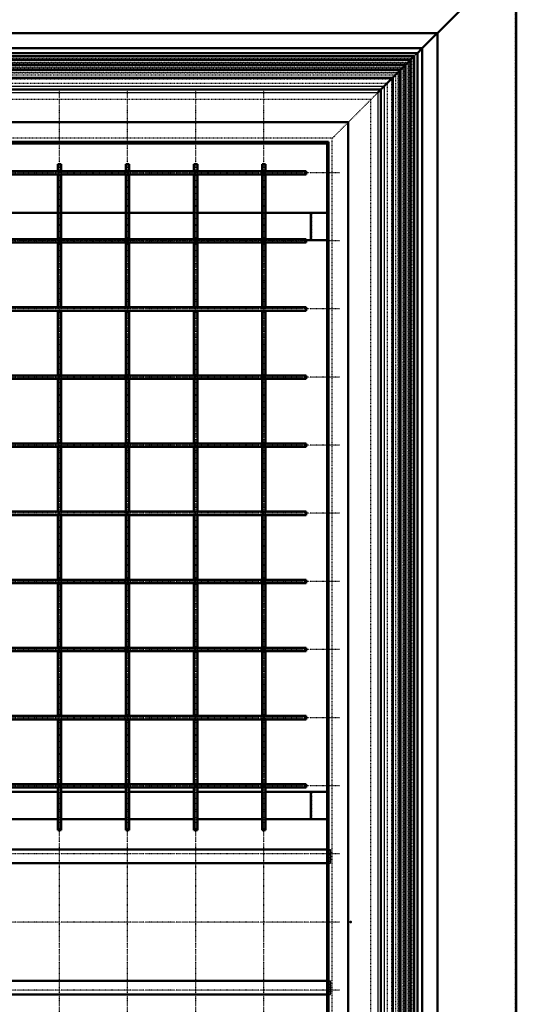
# Model space of a CAD drawing. Header units: millimetres. Extents: x -3 to 5752, y 0 to 4187.
# Tile 8 of 11: x 1888 to 2618, y 1300 to 2746. Entities that reach past the tile are written whole.
import ezdxf

# ---------------------------------------------------------------- set-up
doc = ezdxf.new("R2010")
doc.units = ezdxf.units.MM
doc.linetypes.add('Center', pattern=[1.5, 0.45, -0.5, 0.05, -0.5])
doc.linetypes.add('Dashed', pattern=[2, 1, -1])
for name, color, linetype, lineweight in [('am_0', 7, 'Continuous', 50), ('am_12', 3, 'Continuous', 25), ('am_3', 6, 'Dashed', 25), ('am_6', 2, 'Continuous', 35), ('am_7', 7, 'Center', 25), ('am_9', 7, 'Continuous', 50)]:
    doc.layers.add(name, color=color, linetype=linetype, lineweight=lineweight)

# ---------------------------------------------------------------- blocks, each defined once
blk = doc.blocks.new('1_L300125250453O10O_0_in_300125250O145OY1NNY310_1000')
at = {"layer": 'am_0'}
for p, q in [((1303.8, 1527.5), (2339.8, 1527.5)), ((1303.8, 1507.5), (2339.8, 1507.5)), ((1303.8, 1334.6), (2339.8, 1334.6)), ((1303.8, 1314.6), (2339.8, 1314.6))]:
    blk.add_line(p, q, dxfattribs=at)
at = {"layer": 'am_3'}
for p, q in [((2339.8, 1527.5), (2344.9, 1527.5)), ((2344.8, 1527.5), (2344.8, 1507.5)), ((2344.9, 1507.5), (2344.9, 1527.5)), ((2339.8, 1507.5), (2344.9, 1507.5)), ((2339.8, 1334.6), (2344.9, 1334.6)), ((2344.8, 1314.6), (2344.8, 1334.6)), ((2344.9, 1334.6), (2344.9, 1314.6)), ((2339.8, 1314.6), (2344.9, 1314.6))]:
    blk.add_line(p, q, dxfattribs=at)
at = {"layer": 'am_6'}
for tag, p, flags in [('NB', (2349.9, 1527.5), 8), ('NN', (2349.9, 1527), 8), ('NT', (2349.9, 1526.5), 8), ('NBSYN', (2349.9, 1526), 8), ('LINA', (2349.9, 1525.5), 8), ('CATALOG', (2349.9, 1525), 8), ('IDNR', (2349.9, 1524.5), 8), ('PN', (2349.9, 1524), 8), ('LODLEVEL', (2349.9, 1523.5), 8), ('L', (2349.9, 1523), 8), ('W', (2349.9, 1522.5), 8), ('DP', (2349.9, 1522), 8), ('OP', (2349.9, 1521.5), 8), ('BA', (2349.9, 1521), 8), ('OC', (2349.9, 1520.5), 8), ('COMPANY', (2349.9, 1520), 8), ('ExcludeFromBOM', (2349.9, 1519.5), 8), ('PSOL_0', (2349.9, 1519), 9), ('PSOL_1', (2349.9, 1518.5), 9), ('PSOL_2', (2349.9, 1518), 9), ('PSOL_3', (2349.9, 1517.5), 9)]:
    blk.add_attdef(tag, p, '', height=0.5, dxfattribs=dict(at, flags=flags))
blk = doc.blocks.new('7_L300125250459O_0_in_300125250O145OY1NNY310_1000')
at = {"layer": 'am_0'}
for p, q in [((1944.3, 2533.5), (1944.3, 2523.5)), ((1944.3, 2533.5), (1949.3, 2533.5)), ((1949.3, 2523.5), (1949.3, 2533.5)), ((2044.3, 2533.5), (2044.3, 2523.5)), ((2044.3, 2533.5), (2049.3, 2533.5)), ((2049.3, 2523.5), (2049.3, 2533.5)), ((2144.3, 2533.5), (2144.3, 2523.5)), ((2144.3, 2533.5), (2149.3, 2533.5)), ((2149.3, 2523.5), (2149.3, 2533.5)), ((2244.3, 2533.5), (2244.3, 2523.5)), ((2244.3, 2533.5), (2249.3, 2533.5)), ((2249.3, 2523.5), (2249.3, 2533.5)), ((2309.3, 2523.5), (1334.3, 2523.5)), ((1334.3, 2518.5), (2309.3, 2518.5)), ((1944.3, 2518.5), (1944.3, 2423.5)), ((1949.3, 2423.5), (1949.3, 2518.5)), ((2044.3, 2518.5), (2044.3, 2423.5)), ((2049.3, 2423.5), (2049.3, 2518.5)), ((2144.3, 2518.5), (2144.3, 2423.5)), ((2149.3, 2423.5), (2149.3, 2518.5)), ((2244.3, 2518.5), (2244.3, 2423.5)), ((2249.3, 2423.5), (2249.3, 2518.5)), ((2309.3, 2518.5), (2309.3, 2523.5)), ((2309.3, 2423.5), (1334.3, 2423.5)), ((1334.3, 2418.5), (2309.3, 2418.5)), ((1944.3, 2418.5), (1944.3, 2323.5)), ((1949.3, 2323.5), (1949.3, 2418.5)), ((2044.3, 2418.5), (2044.3, 2323.5)), ((2049.3, 2323.5), (2049.3, 2418.5)), ((2144.3, 2418.5), (2144.3, 2323.5)), ((2149.3, 2323.5), (2149.3, 2418.5)), ((2244.3, 2418.5), (2244.3, 2323.5)), ((2249.3, 2323.5), (2249.3, 2418.5)), ((2309.3, 2418.5), (2309.3, 2423.5)), ((2309.3, 2323.5), (1334.3, 2323.5)), ((1334.3, 2318.5), (2309.3, 2318.5)), ((1944.3, 2318.5), (1944.3, 2223.5)), ((1949.3, 2223.5), (1949.3, 2318.5)), ((2044.3, 2318.5), (2044.3, 2223.5)), ((2049.3, 2223.5), (2049.3, 2318.5)), ((2144.3, 2318.5), (2144.3, 2223.5)), ((2149.3, 2223.5), (2149.3, 2318.5)), ((2244.3, 2318.5), (2244.3, 2223.5)), ((2249.3, 2223.5), (2249.3, 2318.5)), ((2309.3, 2318.5), (2309.3, 2323.5)), ((2309.3, 2223.5), (1334.3, 2223.5)), ((1334.3, 2218.5), (2309.3, 2218.5)), ((1944.3, 2218.5), (1944.3, 2123.5)), ((1949.3, 2123.5), (1949.3, 2218.5)), ((2044.3, 2218.5), (2044.3, 2123.5)), ((2049.3, 2123.5), (2049.3, 2218.5)), ((2144.3, 2218.5), (2144.3, 2123.5)), ((2149.3, 2123.5), (2149.3, 2218.5)), ((2244.3, 2218.5), (2244.3, 2123.5)), ((2249.3, 2123.5), (2249.3, 2218.5)), ((2309.3, 2218.5), (2309.3, 2223.5)), ((2309.3, 2123.5), (1334.3, 2123.5)), ((1334.3, 2118.5), (2309.3, 2118.5)), ((1944.3, 2118.5), (1944.3, 2023.5)), ((1949.3, 2023.5), (1949.3, 2118.5)), ((2044.3, 2118.5), (2044.3, 2023.5)), ((2049.3, 2023.5), (2049.3, 2118.5)), ((2144.3, 2118.5), (2144.3, 2023.5)), ((2149.3, 2023.5), (2149.3, 2118.5)), ((2244.3, 2118.5), (2244.3, 2023.5)), ((2249.3, 2023.5), (2249.3, 2118.5)), ((2309.3, 2118.5), (2309.3, 2123.5)), ((2309.3, 2023.5), (1334.3, 2023.5)), ((1334.3, 2018.5), (2309.3, 2018.5)), ((1944.3, 2018.5), (1944.3, 1923.5)), ((1949.3, 1923.5), (1949.3, 2018.5)), ((2044.3, 2018.5), (2044.3, 1923.5)), ((2049.3, 1923.5), (2049.3, 2018.5)), ((2144.3, 2018.5), (2144.3, 1923.5)), ((2149.3, 1923.5), (2149.3, 2018.5)), ((2244.3, 2018.5), (2244.3, 1923.5)), ((2249.3, 1923.5), (2249.3, 2018.5)), ((2309.3, 2018.5), (2309.3, 2023.5)), ((2309.3, 1923.5), (1334.3, 1923.5)), ((2309.3, 1918.5), (2309.3, 1923.5)), ((1334.3, 1918.5), (2309.3, 1918.5)), ((1944.3, 1918.5), (1944.3, 1823.5)), ((1949.3, 1823.5), (1949.3, 1918.5)), ((2044.3, 1918.5), (2044.3, 1823.5)), ((2049.3, 1823.5), (2049.3, 1918.5)), ((2144.3, 1918.5), (2144.3, 1823.5)), ((2149.3, 1823.5), (2149.3, 1918.5)), ((2244.3, 1918.5), (2244.3, 1823.5)), ((2249.3, 1823.5), (2249.3, 1918.5)), ((2309.3, 1823.5), (1334.3, 1823.5)), ((2309.3, 1818.5), (2309.3, 1823.5)), ((1334.3, 1818.5), (2309.3, 1818.5)), ((1944.3, 1818.5), (1944.3, 1723.5)), ((1949.3, 1723.5), (1949.3, 1818.5)), ((2044.3, 1818.5), (2044.3, 1723.5)), ((2049.3, 1723.5), (2049.3, 1818.5)), ((2144.3, 1818.5), (2144.3, 1723.5)), ((2149.3, 1723.5), (2149.3, 1818.5)), ((2244.3, 1818.5), (2244.3, 1723.5)), ((2249.3, 1723.5), (2249.3, 1818.5)), ((2309.3, 1723.5), (1334.3, 1723.5)), ((2309.3, 1718.5), (2309.3, 1723.5)), ((1334.3, 1718.5), (2309.3, 1718.5)), ((1944.3, 1718.5), (1944.3, 1623.5)), ((1949.3, 1623.5), (1949.3, 1718.5)), ((2044.3, 1718.5), (2044.3, 1623.5)), ((2049.3, 1623.5), (2049.3, 1718.5)), ((2144.3, 1718.5), (2144.3, 1623.5)), ((2149.3, 1623.5), (2149.3, 1718.5)), ((2244.3, 1718.5), (2244.3, 1623.5)), ((2249.3, 1623.5), (2249.3, 1718.5)), ((2309.3, 1623.5), (1334.3, 1623.5)), ((2309.3, 1618.5), (2309.3, 1623.5)), ((1334.3, 1618.5), (2309.3, 1618.5)), ((1944.3, 1618.5), (1944.3, 1556)), ((1949.3, 1556), (1949.3, 1618.5)), ((2044.3, 1618.5), (2044.3, 1556)), ((2049.3, 1556), (2049.3, 1618.5)), ((2144.3, 1618.5), (2144.3, 1556)), ((2149.3, 1556), (2149.3, 1618.5)), ((2244.3, 1618.5), (2244.3, 1556)), ((2249.3, 1556), (2249.3, 1618.5)), ((1944.3, 1556), (1949.3, 1556)), ((2044.3, 1556), (2049.3, 1556)), ((2144.3, 1556), (2149.3, 1556)), ((2244.3, 1556), (2249.3, 1556))]:
    blk.add_line(p, q, dxfattribs=at)
at = {"layer": 'am_3'}
for p, q in [((1944.3, 2523.5), (1944.3, 2518.5)), ((1949.3, 2518.5), (1949.3, 2523.5)), ((2044.3, 2523.5), (2044.3, 2518.5)), ((2049.3, 2518.5), (2049.3, 2523.5)), ((2144.3, 2523.5), (2144.3, 2518.5)), ((2149.3, 2518.5), (2149.3, 2523.5)), ((2244.3, 2523.5), (2244.3, 2518.5)), ((2249.3, 2518.5), (2249.3, 2523.5)), ((1944.3, 2423.5), (1944.3, 2418.5)), ((1949.3, 2418.5), (1949.3, 2423.5)), ((2044.3, 2423.5), (2044.3, 2418.5)), ((2049.3, 2418.5), (2049.3, 2423.5)), ((2144.3, 2423.5), (2144.3, 2418.5)), ((2149.3, 2418.5), (2149.3, 2423.5)), ((2244.3, 2423.5), (2244.3, 2418.5)), ((2249.3, 2418.5), (2249.3, 2423.5)), ((1944.3, 2323.5), (1944.3, 2318.5)), ((1949.3, 2318.5), (1949.3, 2323.5)), ((2044.3, 2323.5), (2044.3, 2318.5)), ((2049.3, 2318.5), (2049.3, 2323.5)), ((2144.3, 2323.5), (2144.3, 2318.5)), ((2149.3, 2318.5), (2149.3, 2323.5)), ((2244.3, 2323.5), (2244.3, 2318.5)), ((2249.3, 2318.5), (2249.3, 2323.5)), ((1944.3, 2223.5), (1944.3, 2218.5)), ((1949.3, 2218.5), (1949.3, 2223.5)), ((2044.3, 2223.5), (2044.3, 2218.5)), ((2049.3, 2218.5), (2049.3, 2223.5)), ((2144.3, 2223.5), (2144.3, 2218.5)), ((2149.3, 2218.5), (2149.3, 2223.5)), ((2244.3, 2223.5), (2244.3, 2218.5)), ((2249.3, 2218.5), (2249.3, 2223.5)), ((1944.3, 2123.5), (1944.3, 2118.5)), ((1949.3, 2118.5), (1949.3, 2123.5)), ((2044.3, 2123.5), (2044.3, 2118.5)), ((2049.3, 2118.5), (2049.3, 2123.5)), ((2144.3, 2123.5), (2144.3, 2118.5)), ((2149.3, 2118.5), (2149.3, 2123.5)), ((2244.3, 2123.5), (2244.3, 2118.5)), ((2249.3, 2118.5), (2249.3, 2123.5)), ((1944.3, 2023.5), (1944.3, 2018.5)), ((1949.3, 2018.5), (1949.3, 2023.5)), ((2044.3, 2023.5), (2044.3, 2018.5)), ((2049.3, 2018.5), (2049.3, 2023.5)), ((2144.3, 2023.5), (2144.3, 2018.5)), ((2149.3, 2018.5), (2149.3, 2023.5)), ((2244.3, 2023.5), (2244.3, 2018.5)), ((2249.3, 2018.5), (2249.3, 2023.5)), ((1944.3, 1923.5), (1944.3, 1918.5)), ((1949.3, 1918.5), (1949.3, 1923.5)), ((2044.3, 1923.5), (2044.3, 1918.5)), ((2049.3, 1918.5), (2049.3, 1923.5)), ((2144.3, 1923.5), (2144.3, 1918.5)), ((2149.3, 1918.5), (2149.3, 1923.5)), ((2244.3, 1923.5), (2244.3, 1918.5)), ((2249.3, 1918.5), (2249.3, 1923.5)), ((1944.3, 1823.5), (1944.3, 1818.5)), ((1949.3, 1818.5), (1949.3, 1823.5)), ((2044.3, 1823.5), (2044.3, 1818.5)), ((2049.3, 1818.5), (2049.3, 1823.5)), ((2144.3, 1823.5), (2144.3, 1818.5)), ((2149.3, 1818.5), (2149.3, 1823.5)), ((2244.3, 1823.5), (2244.3, 1818.5)), ((2249.3, 1818.5), (2249.3, 1823.5)), ((1944.3, 1723.5), (1944.3, 1718.5)), ((1949.3, 1718.5), (1949.3, 1723.5)), ((2044.3, 1723.5), (2044.3, 1718.5)), ((2049.3, 1718.5), (2049.3, 1723.5)), ((2144.3, 1723.5), (2144.3, 1718.5)), ((2149.3, 1718.5), (2149.3, 1723.5)), ((2244.3, 1723.5), (2244.3, 1718.5)), ((2249.3, 1718.5), (2249.3, 1723.5)), ((1944.3, 1623.5), (1944.3, 1618.5)), ((1949.3, 1618.5), (1949.3, 1623.5)), ((2044.3, 1623.5), (2044.3, 1618.5)), ((2049.3, 1618.5), (2049.3, 1623.5)), ((2144.3, 1623.5), (2144.3, 1618.5)), ((2149.3, 1618.5), (2149.3, 1623.5)), ((2244.3, 1623.5), (2244.3, 1618.5)), ((2249.3, 1618.5), (2249.3, 1623.5))]:
    blk.add_line(p, q, dxfattribs=at)
for points in [[(1946.5, 2521), (1946.5, 2521.1), (1946.6, 2521.2), (1946.7, 2521.3), (1946.8, 2521.3), (1946.9, 2521.3), (1947, 2521.3), (1947.1, 2521.2), (1947.1, 2521.1), (1947.2, 2521), (1947.1, 2520.9), (1947.1, 2520.8), (1947, 2520.8), (1946.9, 2520.7), (1946.8, 2520.7), (1946.7, 2520.7), (1946.6, 2520.8), (1946.6, 2520.8), (1946.5, 2520.9), (1946.5, 2521)], [(2046.5, 2521), (2046.5, 2521.1), (2046.6, 2521.2), (2046.7, 2521.3), (2046.8, 2521.3), (2046.9, 2521.3), (2047, 2521.3), (2047.1, 2521.2), (2047.1, 2521.1), (2047.2, 2521), (2047.1, 2520.9), (2047.1, 2520.8), (2047, 2520.8), (2046.9, 2520.7), (2046.8, 2520.7), (2046.7, 2520.7), (2046.6, 2520.8), (2046.6, 2520.8), (2046.5, 2520.9), (2046.5, 2521)], [(2146.5, 2521), (2146.5, 2521.1), (2146.6, 2521.2), (2146.7, 2521.3), (2146.8, 2521.3), (2146.9, 2521.3), (2147, 2521.3), (2147.1, 2521.2), (2147.1, 2521.1), (2147.2, 2521), (2147.1, 2520.9), (2147.1, 2520.8), (2147, 2520.8), (2146.9, 2520.7), (2146.8, 2520.7), (2146.7, 2520.7), (2146.6, 2520.8), (2146.6, 2520.8), (2146.5, 2520.9), (2146.5, 2521)], [(2246.5, 2521), (2246.5, 2521.1), (2246.6, 2521.2), (2246.7, 2521.3), (2246.8, 2521.3), (2246.9, 2521.3), (2247, 2521.3), (2247.1, 2521.2), (2247.1, 2521.1), (2247.2, 2521), (2247.1, 2520.9), (2247.1, 2520.8), (2247, 2520.8), (2246.9, 2520.7), (2246.8, 2520.7), (2246.7, 2520.7), (2246.6, 2520.8), (2246.6, 2520.8), (2246.5, 2520.9), (2246.5, 2521)], [(1946.5, 2421), (1946.5, 2421.1), (1946.6, 2421.2), (1946.7, 2421.3), (1946.8, 2421.3), (1946.9, 2421.3), (1947, 2421.3), (1947.1, 2421.2), (1947.1, 2421.1), (1947.2, 2421), (1947.1, 2420.9), (1947.1, 2420.8), (1947, 2420.8), (1946.9, 2420.7), (1946.8, 2420.7), (1946.7, 2420.7), (1946.6, 2420.8), (1946.6, 2420.8), (1946.5, 2420.9), (1946.5, 2421)], [(2046.5, 2421), (2046.5, 2421.1), (2046.6, 2421.2), (2046.7, 2421.3), (2046.8, 2421.3), (2046.9, 2421.3), (2047, 2421.3), (2047.1, 2421.2), (2047.1, 2421.1), (2047.2, 2421), (2047.1, 2420.9), (2047.1, 2420.8), (2047, 2420.8), (2046.9, 2420.7), (2046.8, 2420.7), (2046.7, 2420.7), (2046.6, 2420.8), (2046.6, 2420.8), (2046.5, 2420.9), (2046.5, 2421)], [(2146.5, 2421), (2146.5, 2421.1), (2146.6, 2421.2), (2146.7, 2421.3), (2146.8, 2421.3), (2146.9, 2421.3), (2147, 2421.3), (2147.1, 2421.2), (2147.1, 2421.1), (2147.2, 2421), (2147.1, 2420.9), (2147.1, 2420.8), (2147, 2420.8), (2146.9, 2420.7), (2146.8, 2420.7), (2146.7, 2420.7), (2146.6, 2420.8), (2146.6, 2420.8), (2146.5, 2420.9), (2146.5, 2421)], [(2246.5, 2421), (2246.5, 2421.1), (2246.6, 2421.2), (2246.7, 2421.3), (2246.8, 2421.3), (2246.9, 2421.3), (2247, 2421.3), (2247.1, 2421.2), (2247.1, 2421.1), (2247.2, 2421), (2247.1, 2420.9), (2247.1, 2420.8), (2247, 2420.8), (2246.9, 2420.7), (2246.8, 2420.7), (2246.7, 2420.7), (2246.6, 2420.8), (2246.6, 2420.8), (2246.5, 2420.9), (2246.5, 2421)], [(1946.5, 2321), (1946.5, 2321.1), (1946.6, 2321.2), (1946.7, 2321.3), (1946.8, 2321.3), (1946.9, 2321.3), (1947, 2321.3), (1947.1, 2321.2), (1947.1, 2321.1), (1947.2, 2321), (1947.1, 2320.9), (1947.1, 2320.8), (1947, 2320.8), (1946.9, 2320.7), (1946.8, 2320.7), (1946.7, 2320.7), (1946.6, 2320.8), (1946.6, 2320.8), (1946.5, 2320.9), (1946.5, 2321)], [(2046.5, 2321), (2046.5, 2321.1), (2046.6, 2321.2), (2046.7, 2321.3), (2046.8, 2321.3), (2046.9, 2321.3), (2047, 2321.3), (2047.1, 2321.2), (2047.1, 2321.1), (2047.2, 2321), (2047.1, 2320.9), (2047.1, 2320.8), (2047, 2320.8), (2046.9, 2320.7), (2046.8, 2320.7), (2046.7, 2320.7), (2046.6, 2320.8), (2046.6, 2320.8), (2046.5, 2320.9), (2046.5, 2321)], [(2146.5, 2321), (2146.5, 2321.1), (2146.6, 2321.2), (2146.7, 2321.3), (2146.8, 2321.3), (2146.9, 2321.3), (2147, 2321.3), (2147.1, 2321.2), (2147.1, 2321.1), (2147.2, 2321), (2147.1, 2320.9), (2147.1, 2320.8), (2147, 2320.8), (2146.9, 2320.7), (2146.8, 2320.7), (2146.7, 2320.7), (2146.6, 2320.8), (2146.6, 2320.8), (2146.5, 2320.9), (2146.5, 2321)], [(2246.5, 2321), (2246.5, 2321.1), (2246.6, 2321.2), (2246.7, 2321.3), (2246.8, 2321.3), (2246.9, 2321.3), (2247, 2321.3), (2247.1, 2321.2), (2247.1, 2321.1), (2247.2, 2321), (2247.1, 2320.9), (2247.1, 2320.8), (2247, 2320.8), (2246.9, 2320.7), (2246.8, 2320.7), (2246.7, 2320.7), (2246.6, 2320.8), (2246.6, 2320.8), (2246.5, 2320.9), (2246.5, 2321)], [(1946.5, 2221), (1946.5, 2221.1), (1946.6, 2221.2), (1946.7, 2221.3), (1946.8, 2221.3), (1946.9, 2221.3), (1947, 2221.3), (1947.1, 2221.2), (1947.1, 2221.1), (1947.2, 2221), (1947.1, 2220.9), (1947.1, 2220.8), (1947, 2220.8), (1946.9, 2220.7), (1946.8, 2220.7), (1946.7, 2220.7), (1946.6, 2220.8), (1946.6, 2220.8), (1946.5, 2220.9), (1946.5, 2221)], [(2046.5, 2221), (2046.5, 2221.1), (2046.6, 2221.2), (2046.7, 2221.3), (2046.8, 2221.3), (2046.9, 2221.3), (2047, 2221.3), (2047.1, 2221.2), (2047.1, 2221.1), (2047.2, 2221), (2047.1, 2220.9), (2047.1, 2220.8), (2047, 2220.8), (2046.9, 2220.7), (2046.8, 2220.7), (2046.7, 2220.7), (2046.6, 2220.8), (2046.6, 2220.8), (2046.5, 2220.9), (2046.5, 2221)], [(2146.5, 2221), (2146.5, 2221.1), (2146.6, 2221.2), (2146.7, 2221.3), (2146.8, 2221.3), (2146.9, 2221.3), (2147, 2221.3), (2147.1, 2221.2), (2147.1, 2221.1), (2147.2, 2221), (2147.1, 2220.9), (2147.1, 2220.8), (2147, 2220.8), (2146.9, 2220.7), (2146.8, 2220.7), (2146.7, 2220.7), (2146.6, 2220.8), (2146.6, 2220.8), (2146.5, 2220.9), (2146.5, 2221)], [(2246.5, 2221), (2246.5, 2221.1), (2246.6, 2221.2), (2246.7, 2221.3), (2246.8, 2221.3), (2246.9, 2221.3), (2247, 2221.3), (2247.1, 2221.2), (2247.1, 2221.1), (2247.2, 2221), (2247.1, 2220.9), (2247.1, 2220.8), (2247, 2220.8), (2246.9, 2220.7), (2246.8, 2220.7), (2246.7, 2220.7), (2246.6, 2220.8), (2246.6, 2220.8), (2246.5, 2220.9), (2246.5, 2221)], [(1946.5, 2121), (1946.5, 2121.1), (1946.6, 2121.2), (1946.7, 2121.3), (1946.8, 2121.3), (1946.9, 2121.3), (1947, 2121.3), (1947.1, 2121.2), (1947.1, 2121.1), (1947.2, 2121), (1947.1, 2120.9), (1947.1, 2120.8), (1947, 2120.8), (1946.9, 2120.7), (1946.8, 2120.7), (1946.7, 2120.7), (1946.6, 2120.8), (1946.6, 2120.8), (1946.5, 2120.9), (1946.5, 2121)], [(2046.5, 2121), (2046.5, 2121.1), (2046.6, 2121.2), (2046.7, 2121.3), (2046.8, 2121.3), (2046.9, 2121.3), (2047, 2121.3), (2047.1, 2121.2), (2047.1, 2121.1), (2047.2, 2121), (2047.1, 2120.9), (2047.1, 2120.8), (2047, 2120.8), (2046.9, 2120.7), (2046.8, 2120.7), (2046.7, 2120.7), (2046.6, 2120.8), (2046.6, 2120.8), (2046.5, 2120.9), (2046.5, 2121)], [(2146.5, 2121), (2146.5, 2121.1), (2146.6, 2121.2), (2146.7, 2121.3), (2146.8, 2121.3), (2146.9, 2121.3), (2147, 2121.3), (2147.1, 2121.2), (2147.1, 2121.1), (2147.2, 2121), (2147.1, 2120.9), (2147.1, 2120.8), (2147, 2120.8), (2146.9, 2120.7), (2146.8, 2120.7), (2146.7, 2120.7), (2146.6, 2120.8), (2146.6, 2120.8), (2146.5, 2120.9), (2146.5, 2121)], [(2246.5, 2121), (2246.5, 2121.1), (2246.6, 2121.2), (2246.7, 2121.3), (2246.8, 2121.3), (2246.9, 2121.3), (2247, 2121.3), (2247.1, 2121.2), (2247.1, 2121.1), (2247.2, 2121), (2247.1, 2120.9), (2247.1, 2120.8), (2247, 2120.8), (2246.9, 2120.7), (2246.8, 2120.7), (2246.7, 2120.7), (2246.6, 2120.8), (2246.6, 2120.8), (2246.5, 2120.9), (2246.5, 2121)], [(1946.5, 2021), (1946.5, 2021.1), (1946.6, 2021.2), (1946.7, 2021.3), (1946.8, 2021.3), (1946.9, 2021.3), (1947, 2021.3), (1947.1, 2021.2), (1947.1, 2021.1), (1947.2, 2021), (1947.1, 2020.9), (1947.1, 2020.8), (1947, 2020.8), (1946.9, 2020.7), (1946.8, 2020.7), (1946.7, 2020.7), (1946.6, 2020.8), (1946.6, 2020.8), (1946.5, 2020.9), (1946.5, 2021)], [(2046.5, 2021), (2046.5, 2021.1), (2046.6, 2021.2), (2046.7, 2021.3), (2046.8, 2021.3), (2046.9, 2021.3), (2047, 2021.3), (2047.1, 2021.2), (2047.1, 2021.1), (2047.2, 2021), (2047.1, 2020.9), (2047.1, 2020.8), (2047, 2020.8), (2046.9, 2020.7), (2046.8, 2020.7), (2046.7, 2020.7), (2046.6, 2020.8), (2046.6, 2020.8), (2046.5, 2020.9), (2046.5, 2021)], [(2146.5, 2021), (2146.5, 2021.1), (2146.6, 2021.2), (2146.7, 2021.3), (2146.8, 2021.3), (2146.9, 2021.3), (2147, 2021.3), (2147.1, 2021.2), (2147.1, 2021.1), (2147.2, 2021), (2147.1, 2020.9), (2147.1, 2020.8), (2147, 2020.8), (2146.9, 2020.7), (2146.8, 2020.7), (2146.7, 2020.7), (2146.6, 2020.8), (2146.6, 2020.8), (2146.5, 2020.9), (2146.5, 2021)], [(2246.5, 2021), (2246.5, 2021.1), (2246.6, 2021.2), (2246.7, 2021.3), (2246.8, 2021.3), (2246.9, 2021.3), (2247, 2021.3), (2247.1, 2021.2), (2247.1, 2021.1), (2247.2, 2021), (2247.1, 2020.9), (2247.1, 2020.8), (2247, 2020.8), (2246.9, 2020.7), (2246.8, 2020.7), (2246.7, 2020.7), (2246.6, 2020.8), (2246.6, 2020.8), (2246.5, 2020.9), (2246.5, 2021)], [(1946.5, 1921), (1946.5, 1921.1), (1946.6, 1921.2), (1946.7, 1921.3), (1946.8, 1921.3), (1946.9, 1921.3), (1947, 1921.3), (1947.1, 1921.2), (1947.1, 1921.1), (1947.2, 1921), (1947.1, 1920.9), (1947.1, 1920.8), (1947, 1920.8), (1946.9, 1920.7), (1946.8, 1920.7), (1946.7, 1920.7), (1946.6, 1920.8), (1946.6, 1920.8), (1946.5, 1920.9), (1946.5, 1921)], [(2046.5, 1921), (2046.5, 1921.1), (2046.6, 1921.2), (2046.7, 1921.3), (2046.8, 1921.3), (2046.9, 1921.3), (2047, 1921.3), (2047.1, 1921.2), (2047.1, 1921.1), (2047.2, 1921), (2047.1, 1920.9), (2047.1, 1920.8), (2047, 1920.8), (2046.9, 1920.7), (2046.8, 1920.7), (2046.7, 1920.7), (2046.6, 1920.8), (2046.6, 1920.8), (2046.5, 1920.9), (2046.5, 1921)], [(2146.5, 1921), (2146.5, 1921.1), (2146.6, 1921.2), (2146.7, 1921.3), (2146.8, 1921.3), (2146.9, 1921.3), (2147, 1921.3), (2147.1, 1921.2), (2147.1, 1921.1), (2147.2, 1921), (2147.1, 1920.9), (2147.1, 1920.8), (2147, 1920.8), (2146.9, 1920.7), (2146.8, 1920.7), (2146.7, 1920.7), (2146.6, 1920.8), (2146.6, 1920.8), (2146.5, 1920.9), (2146.5, 1921)], [(2246.5, 1921), (2246.5, 1921.1), (2246.6, 1921.2), (2246.7, 1921.3), (2246.8, 1921.3), (2246.9, 1921.3), (2247, 1921.3), (2247.1, 1921.2), (2247.1, 1921.1), (2247.2, 1921), (2247.1, 1920.9), (2247.1, 1920.8), (2247, 1920.8), (2246.9, 1920.7), (2246.8, 1920.7), (2246.7, 1920.7), (2246.6, 1920.8), (2246.6, 1920.8), (2246.5, 1920.9), (2246.5, 1921)], [(1946.5, 1821), (1946.5, 1821.1), (1946.6, 1821.2), (1946.7, 1821.3), (1946.8, 1821.3), (1946.9, 1821.3), (1947, 1821.3), (1947.1, 1821.2), (1947.1, 1821.1), (1947.2, 1821), (1947.1, 1820.9), (1947.1, 1820.8), (1947, 1820.8), (1946.9, 1820.7), (1946.8, 1820.7), (1946.7, 1820.7), (1946.6, 1820.8), (1946.6, 1820.8), (1946.5, 1820.9), (1946.5, 1821)], [(2046.5, 1821), (2046.5, 1821.1), (2046.6, 1821.2), (2046.7, 1821.3), (2046.8, 1821.3), (2046.9, 1821.3), (2047, 1821.3), (2047.1, 1821.2), (2047.1, 1821.1), (2047.2, 1821), (2047.1, 1820.9), (2047.1, 1820.8), (2047, 1820.8), (2046.9, 1820.7), (2046.8, 1820.7), (2046.7, 1820.7), (2046.6, 1820.8), (2046.6, 1820.8), (2046.5, 1820.9), (2046.5, 1821)], [(2146.5, 1821), (2146.5, 1821.1), (2146.6, 1821.2), (2146.7, 1821.3), (2146.8, 1821.3), (2146.9, 1821.3), (2147, 1821.3), (2147.1, 1821.2), (2147.1, 1821.1), (2147.2, 1821), (2147.1, 1820.9), (2147.1, 1820.8), (2147, 1820.8), (2146.9, 1820.7), (2146.8, 1820.7), (2146.7, 1820.7), (2146.6, 1820.8), (2146.6, 1820.8), (2146.5, 1820.9), (2146.5, 1821)], [(2246.5, 1821), (2246.5, 1821.1), (2246.6, 1821.2), (2246.7, 1821.3), (2246.8, 1821.3), (2246.9, 1821.3), (2247, 1821.3), (2247.1, 1821.2), (2247.1, 1821.1), (2247.2, 1821), (2247.1, 1820.9), (2247.1, 1820.8), (2247, 1820.8), (2246.9, 1820.7), (2246.8, 1820.7), (2246.7, 1820.7), (2246.6, 1820.8), (2246.6, 1820.8), (2246.5, 1820.9), (2246.5, 1821)], [(1946.5, 1721), (1946.5, 1721.1), (1946.6, 1721.2), (1946.7, 1721.3), (1946.8, 1721.3), (1946.9, 1721.3), (1947, 1721.3), (1947.1, 1721.2), (1947.1, 1721.1), (1947.2, 1721), (1947.1, 1720.9), (1947.1, 1720.8), (1947, 1720.8), (1946.9, 1720.7), (1946.8, 1720.7), (1946.7, 1720.7), (1946.6, 1720.8), (1946.6, 1720.8), (1946.5, 1720.9), (1946.5, 1721)], [(2046.5, 1721), (2046.5, 1721.1), (2046.6, 1721.2), (2046.7, 1721.3), (2046.8, 1721.3), (2046.9, 1721.3), (2047, 1721.3), (2047.1, 1721.2), (2047.1, 1721.1), (2047.2, 1721), (2047.1, 1720.9), (2047.1, 1720.8), (2047, 1720.8), (2046.9, 1720.7), (2046.8, 1720.7), (2046.7, 1720.7), (2046.6, 1720.8), (2046.6, 1720.8), (2046.5, 1720.9), (2046.5, 1721)], [(2146.5, 1721), (2146.5, 1721.1), (2146.6, 1721.2), (2146.7, 1721.3), (2146.8, 1721.3), (2146.9, 1721.3), (2147, 1721.3), (2147.1, 1721.2), (2147.1, 1721.1), (2147.2, 1721), (2147.1, 1720.9), (2147.1, 1720.8), (2147, 1720.8), (2146.9, 1720.7), (2146.8, 1720.7), (2146.7, 1720.7), (2146.6, 1720.8), (2146.6, 1720.8), (2146.5, 1720.9), (2146.5, 1721)], [(2246.5, 1721), (2246.5, 1721.1), (2246.6, 1721.2), (2246.7, 1721.3), (2246.8, 1721.3), (2246.9, 1721.3), (2247, 1721.3), (2247.1, 1721.2), (2247.1, 1721.1), (2247.2, 1721), (2247.1, 1720.9), (2247.1, 1720.8), (2247, 1720.8), (2246.9, 1720.7), (2246.8, 1720.7), (2246.7, 1720.7), (2246.6, 1720.8), (2246.6, 1720.8), (2246.5, 1720.9), (2246.5, 1721)], [(1946.5, 1621), (1946.5, 1621.1), (1946.6, 1621.2), (1946.7, 1621.3), (1946.8, 1621.3), (1946.9, 1621.3), (1947, 1621.3), (1947.1, 1621.2), (1947.1, 1621.1), (1947.2, 1621), (1947.1, 1620.9), (1947.1, 1620.8), (1947, 1620.8), (1946.9, 1620.7), (1946.8, 1620.7), (1946.7, 1620.7), (1946.6, 1620.8), (1946.6, 1620.8), (1946.5, 1620.9), (1946.5, 1621)], [(2046.5, 1621), (2046.5, 1621.1), (2046.6, 1621.2), (2046.7, 1621.3), (2046.8, 1621.3), (2046.9, 1621.3), (2047, 1621.3), (2047.1, 1621.2), (2047.1, 1621.1), (2047.2, 1621), (2047.1, 1620.9), (2047.1, 1620.8), (2047, 1620.8), (2046.9, 1620.7), (2046.8, 1620.7), (2046.7, 1620.7), (2046.6, 1620.8), (2046.6, 1620.8), (2046.5, 1620.9), (2046.5, 1621)], [(2146.5, 1621), (2146.5, 1621.1), (2146.6, 1621.2), (2146.7, 1621.3), (2146.8, 1621.3), (2146.9, 1621.3), (2147, 1621.3), (2147.1, 1621.2), (2147.1, 1621.1), (2147.2, 1621), (2147.1, 1620.9), (2147.1, 1620.8), (2147, 1620.8), (2146.9, 1620.7), (2146.8, 1620.7), (2146.7, 1620.7), (2146.6, 1620.8), (2146.6, 1620.8), (2146.5, 1620.9), (2146.5, 1621)], [(2246.5, 1621), (2246.5, 1621.1), (2246.6, 1621.2), (2246.7, 1621.3), (2246.8, 1621.3), (2246.9, 1621.3), (2247, 1621.3), (2247.1, 1621.2), (2247.1, 1621.1), (2247.2, 1621), (2247.1, 1620.9), (2247.1, 1620.8), (2247, 1620.8), (2246.9, 1620.7), (2246.8, 1620.7), (2246.7, 1620.7), (2246.6, 1620.8), (2246.6, 1620.8), (2246.5, 1620.9), (2246.5, 1621)]]:
    blk.add_lwpolyline(points, dxfattribs=at)
at = {"layer": 'am_7'}
for p, q in [((1946.8, 197.3), (1946.8, 2644.8)), ((2046.8, 197.3), (2046.8, 2644.8)), ((2146.8, 197.3), (2146.8, 2644.8)), ((2246.8, 197.3), (2246.8, 2644.8)), ((2358.1, 2521), (1285.6, 2521)), ((2358.1, 2421), (1285.6, 2421)), ((2358.1, 2321), (1285.6, 2321)), ((2358.1, 2221), (1285.6, 2221)), ((2358.1, 2121), (1285.6, 2121)), ((2358.1, 2021), (1285.6, 2021)), ((2358.1, 1921), (1285.6, 1921)), ((2358.1, 1821), (1285.6, 1821)), ((2358.1, 1721), (1285.6, 1721)), ((2358.1, 1621), (1285.6, 1621)), ((2358.1, 1521), (1285.6, 1521)), ((2358.1, 1421), (1285.6, 1421)), ((2358.1, 1321), (1285.6, 1321))]:
    blk.add_line(p, q, dxfattribs=at)
at = {"layer": 'am_6'}
for tag, p, flags in [('NB', (2363.1, 2644.8), 8), ('CATALOG', (2363.1, 2642.3), 8), ('W', (2363.1, 2639.8), 8), ('OP', (2363.1, 2638.8), 8), ('COMPANY', (2363.1, 2638.3), 8), ('NN', (2363.1, 2644.3), 8), ('NT', (2363.1, 2643.8), 8), ('NBSYN', (2363.1, 2643.3), 8), ('LINA', (2363.1, 2642.8), 8), ('IDNR', (2363.1, 2641.8), 8), ('PN', (2363.1, 2641.3), 8), ('LODLEVEL', (2363.1, 2640.8), 8), ('L', (2363.1, 2640.3), 8), ('DP', (2363.1, 2639.3), 8), ('ExcludeFromBOM', (2363.1, 2637.8), 8), ('PSOL_0', (2363.1, 2637.3), 9), ('PSOL_1', (2363.1, 2636.8), 9), ('PSOL_2', (2363.1, 2636.3), 9), ('PSOL_3', (2363.1, 2635.8), 9)]:
    blk.add_attdef(tag, p, '', height=0.5, dxfattribs=dict(at, flags=flags))
blk = doc.blocks.new('9_L30012525081O_0_in_300125250O145OY1NNY310_1000')
at = {"layer": 'am_0'}
for p, q in [((1303.8, 1612), (1344.3, 1612)), ((1327.7, 1612), (1327.7, 1572)), ((1349.3, 1612), (1444.3, 1612)), ((1449.3, 1612), (1544.3, 1612)), ((1549.3, 1612), (1644.3, 1612)), ((1649.3, 1612), (1744.3, 1612)), ((1749.3, 1612), (1844.3, 1612)), ((1849.3, 1612), (1944.3, 1612)), ((1949.3, 1612), (2044.3, 1612)), ((2049.3, 1612), (2144.3, 1612)), ((2149.3, 1612), (2244.3, 1612)), ((2249.3, 1612), (2339.8, 1612)), ((2315.9, 1612), (2315.9, 1572)), ((1303.8, 1572), (1344.3, 1572)), ((1349.3, 1572), (1444.3, 1572)), ((1449.3, 1572), (1544.3, 1572)), ((1549.3, 1572), (1644.3, 1572)), ((1649.3, 1572), (1744.3, 1572)), ((1749.3, 1572), (1844.3, 1572)), ((1849.3, 1572), (1944.3, 1572)), ((1949.3, 1572), (2044.3, 1572)), ((2049.3, 1572), (2144.3, 1572)), ((2149.3, 1572), (2244.3, 1572)), ((2249.3, 1572), (2339.8, 1572))]:
    blk.add_line(p, q, dxfattribs=at)
at = {"layer": 'am_3'}
for p, q in [((1301.9, 1612), (1303.8, 1612)), ((1301.9, 1612), (1301.9, 1572)), ((1303.8, 1612), (1303.8, 1572)), ((1327, 1612), (1327, 1572)), ((1344.3, 1612), (1349.3, 1612)), ((1444.3, 1612), (1449.3, 1612)), ((1544.3, 1612), (1549.3, 1612)), ((1644.3, 1612), (1649.3, 1612)), ((1744.3, 1612), (1749.3, 1612)), ((1844.3, 1612), (1849.3, 1612)), ((1944.3, 1612), (1949.3, 1612)), ((2044.3, 1612), (2049.3, 1612)), ((2144.3, 1612), (2149.3, 1612)), ((2244.3, 1612), (2249.3, 1612)), ((2316.7, 1612), (2316.7, 1572)), ((2339.8, 1612), (2341.7, 1612)), ((2339.9, 1612), (2339.9, 1572)), ((2341.7, 1612), (2341.7, 1572)), ((1301.9, 1572), (1303.8, 1572)), ((1344.3, 1572), (1349.3, 1572)), ((1444.3, 1572), (1449.3, 1572)), ((1544.3, 1572), (1549.3, 1572)), ((1644.3, 1572), (1649.3, 1572)), ((1744.3, 1572), (1749.3, 1572)), ((1844.3, 1572), (1849.3, 1572)), ((1944.3, 1572), (1949.3, 1572)), ((2044.3, 1572), (2049.3, 1572)), ((2144.3, 1572), (2149.3, 1572)), ((2244.3, 1572), (2249.3, 1572)), ((2339.8, 1572), (2341.7, 1572))]:
    blk.add_line(p, q, dxfattribs=at)
at = {"layer": 'am_6'}
for tag, p, flags in [('NB', (2346.7, 1612), 8), ('NN', (2346.7, 1611.5), 8), ('NT', (2346.7, 1611), 8), ('NBSYN', (2346.7, 1610.5), 8), ('LINA', (2346.7, 1610), 8), ('CATALOG', (2346.7, 1609.5), 8), ('IDNR', (2346.7, 1609), 8), ('PN', (2346.7, 1608.5), 8), ('LODLEVEL', (2346.7, 1608), 8), ('L', (2346.7, 1607.5), 8), ('W', (2346.7, 1607), 8), ('COMPANY', (2346.7, 1606.5), 8), ('ExcludeFromBOM', (2346.7, 1606), 8), ('PSOL_0', (2346.7, 1605.5), 9), ('PSOL_1', (2346.7, 1605), 9), ('PSOL_2', (2346.7, 1604.5), 9)]:
    blk.add_attdef(tag, p, '', height=0.5, dxfattribs=dict(at, flags=flags))
blk = doc.blocks.new('11_L30012525083O_0_in_300125250O145OY1NNY310_1000')
at = {"layer": 'am_0'}
for p, q in [((1303.8, 2462), (1344.3, 2462)), ((1327.7, 2462), (1327.7, 2422)), ((1349.3, 2462), (1444.3, 2462)), ((1449.3, 2462), (1544.3, 2462)), ((1549.3, 2462), (1644.3, 2462)), ((1649.3, 2462), (1744.3, 2462)), ((1749.3, 2462), (1844.3, 2462)), ((1849.3, 2462), (1944.3, 2462)), ((1949.3, 2462), (2044.3, 2462)), ((2049.3, 2462), (2144.3, 2462)), ((2149.3, 2462), (2244.3, 2462)), ((2249.3, 2462), (2339.8, 2462)), ((2315.9, 2462), (2315.9, 2422)), ((1303.8, 2422), (1334.3, 2422)), ((2309.3, 2422), (2339.8, 2422))]:
    blk.add_line(p, q, dxfattribs=at)
at = {"layer": 'am_3'}
for p, q in [((1301.9, 2462), (1303.8, 2462)), ((1301.9, 2462), (1301.9, 2422)), ((1303.8, 2462), (1303.8, 2422)), ((1327, 2462), (1327, 2422)), ((1344.3, 2462), (1349.3, 2462)), ((1444.3, 2462), (1449.3, 2462)), ((1544.3, 2462), (1549.3, 2462)), ((1644.3, 2462), (1649.3, 2462)), ((1744.3, 2462), (1749.3, 2462)), ((1844.3, 2462), (1849.3, 2462)), ((1944.3, 2462), (1949.3, 2462)), ((2044.3, 2462), (2049.3, 2462)), ((2144.3, 2462), (2149.3, 2462)), ((2244.3, 2462), (2249.3, 2462)), ((2316.7, 2462), (2316.7, 2422)), ((2339.8, 2462), (2341.7, 2462)), ((2339.9, 2462), (2339.9, 2422)), ((2341.7, 2462), (2341.7, 2422)), ((1301.9, 2422), (1303.8, 2422)), ((1334.3, 2422), (2309.3, 2422)), ((2339.8, 2422), (2341.7, 2422))]:
    blk.add_line(p, q, dxfattribs=at)
at = {"layer": 'am_6'}
for tag, p, flags in [('NB', (2346.7, 2462), 8), ('NN', (2346.7, 2461.5), 8), ('NT', (2346.7, 2461), 8), ('NBSYN', (2346.7, 2460.5), 8), ('LINA', (2346.7, 2460), 8), ('CATALOG', (2346.7, 2459.5), 8), ('IDNR', (2346.7, 2459), 8), ('PN', (2346.7, 2458.5), 8), ('LODLEVEL', (2346.7, 2458), 8), ('L', (2346.7, 2457.5), 8), ('W', (2346.7, 2457), 8), ('COMPANY', (2346.7, 2456.5), 8), ('ExcludeFromBOM', (2346.7, 2456), 8), ('PSOL_0', (2346.7, 2455.5), 9), ('PSOL_1', (2346.7, 2455), 9), ('PSOL_2', (2346.7, 2454.5), 9)]:
    blk.add_attdef(tag, p, '', height=0.5, dxfattribs=dict(at, flags=flags))
blk = doc.blocks.new('13_L3001252503Y45O2O_0_in_300125250O145OY1NNY310_1000')
at = {"layer": 'am_0'}
for p, q in [((2479.6, 2703.8), (1164.1, 2703.8)), ((2479.6, 2703.8), (2472.6, 2696.7)), ((2479.6, 2688.6), (2479.6, 2703.8)), ((1171.1, 2696.7), (2472.6, 2696.7)), ((1175.6, 2692.2), (2468, 2692.2)), ((2414.6, 2638.8), (2468, 2692.2)), ((2468, 2692.2), (2468, 149.8)), ((2472.6, 2696.7), (2472.6, 145.3)), ((2479.6, 2688.6), (2479.6, 153.4)), ((1181.2, 2686.6), (2462.4, 2686.6)), ((1188.6, 2679.2), (2455.1, 2679.2)), ((2455.1, 2679.2), (2455.1, 162.8)), ((2462.4, 2686.6), (2462.4, 155.4)), ((1196, 2671.9), (2447.7, 2671.9)), ((1210.6, 2660.3), (2436.2, 2660.3)), ((2436.2, 2660.3), (2436.2, 181.7)), ((2447.7, 2671.9), (2447.7, 170.2)), ((1224.8, 2643), (2418.8, 2643)), ((2418.8, 2643), (2418.8, 199)), ((1272.8, 2595), (2370.8, 2595)), ((2370.8, 2595), (2370.8, 247)), ((1301.6, 2566.2), (2342, 2566.2)), ((1303.8, 2564), (2339.8, 2564)), ((2339.8, 2564), (2339.8, 278)), ((2342, 2566.2), (2342, 275.8))]:
    blk.add_line(p, q, dxfattribs=at)
at = {"layer": 'am_12'}
for p, q in [((1219.8, 2648), (2423.8, 2648)), ((2423.8, 2648), (2423.8, 194)), ((1229, 2638.8), (2414.6, 2638.8)), ((2414.6, 2638.8), (2414.6, 203.2))]:
    blk.add_line(p, q, dxfattribs=at)
at = {"layer": 'am_3'}
for p, q in [((1176.9, 2691), (2466.8, 2691)), ((1179.3, 2688.6), (2464.4, 2688.6)), ((2464.4, 2688.6), (2464.4, 153.4)), ((2466.8, 2691), (2466.8, 151)), ((2468, 2692.2), (2472.6, 2696.7)), ((1184.3, 2683.5), (2459.4, 2683.5)), ((1185.3, 2682.5), (2458.3, 2682.5)), ((1188.4, 2679.4), (2455.3, 2679.4)), ((1191.7, 2676.2), (2452, 2676.2)), ((1192.7, 2675.1), (2451, 2675.1)), ((2451, 2675.1), (2451, 166.9)), ((2452, 2676.2), (2452, 165.8)), ((2455.3, 2679.4), (2455.3, 162.6)), ((2458.3, 2682.5), (2458.3, 159.5)), ((2459.4, 2683.5), (2459.4, 158.5)), ((1195.8, 2672.1), (2447.9, 2672.1)), ((1199.1, 2668.8), (2444.6, 2668.8)), ((1200.1, 2667.8), (2443.6, 2667.8)), ((1203.2, 2664.7), (2440.5, 2664.7)), ((2440.5, 2664.7), (2440.5, 177.3)), ((2443.6, 2667.8), (2443.6, 174.2)), ((2444.6, 2668.8), (2444.6, 173.2)), ((2447.9, 2672.1), (2447.9, 169.9)), ((1209, 2658.8), (2434.6, 2658.8)), ((1215.4, 2652.5), (2428.3, 2652.5)), ((2428.3, 2652.5), (2428.3, 189.5)), ((2434.6, 2658.8), (2434.6, 183.2))]:
    blk.add_line(p, q, dxfattribs=at)
at = {"layer": 'am_6'}
for tag, p, flags in [('NB', (2484.6, 2703.8), 8), ('NN', (2484.6, 2703.3), 8), ('NT', (2484.6, 2702.8), 8), ('W', (2484.6, 2698.8), 8), ('SF', (2484.6, 2697.8), 8), ('NBSYN', (2484.6, 2702.3), 8), ('LINA', (2484.6, 2701.8), 8), ('CATALOG', (2484.6, 2701.3), 8), ('IDNR', (2484.6, 2700.8), 8), ('PN', (2484.6, 2700.3), 8), ('LODLEVEL', (2484.6, 2699.8), 8), ('L', (2484.6, 2699.3), 8), ('BA', (2484.6, 2698.3), 8), ('DP', (2484.6, 2697.3), 8), ('OP', (2484.6, 2696.8), 8), ('OC', (2484.6, 2696.3), 8), ('COMPANY', (2484.6, 2695.8), 8), ('ExcludeFromBOM', (2484.6, 2695.3), 8), ('PSOL_0', (2484.6, 2694.8), 9), ('PSOL_1', (2484.6, 2694.3), 9), ('PSOL_2', (2484.6, 2693.8), 9), ('PSOL_3', (2484.6, 2693.3), 9)]:
    blk.add_attdef(tag, p, '', height=0.5, dxfattribs=dict(at, flags=flags))
blk = doc.blocks.new('14_L300125250453201O_0_in_300125250O145OY1NNY310_1000')
at = {"layer": 'am_0'}
for p, q in [((2617.8, 2842), (2479.6, 2703.8)), ((2617.8, 0), (2617.8, 2842)), ((2501.9, 2726), (1141.8, 2726)), ((2501.9, 116), (2501.9, 2726))]:
    blk.add_line(p, q, dxfattribs=at)
at = {"layer": 'am_12'}
blk.add_line((2616.9, 0.9), (2616.9, 2841.1), dxfattribs=at)
at = {"layer": 'am_3'}
for p, q in [((2616.8, 1), (2616.8, 2841)), ((2446.8, 2671), (1196.8, 2671)), ((2446.8, 171), (2446.8, 2671)), ((2414.6, 2638.8), (2347.4, 2571.5)), ((2404.3, 2628.5), (1239.3, 2628.5)), ((2404.3, 213.5), (2404.3, 2628.5)), ((2347.4, 2571.5), (1296.3, 2571.5)), ((2347.4, 270.5), (2347.4, 2571.5))]:
    blk.add_line(p, q, dxfattribs=at)
at = {"layer": 'am_6'}
for tag, p, flags in [('NB', (2622.8, 2842), 8), ('NN', (2622.8, 2841.5), 8), ('NT', (2622.8, 2841), 8), ('NBSYN', (2622.8, 2840.5), 8), ('LINA', (2622.8, 2840), 8), ('CATALOG', (2622.8, 2839.5), 8), ('IDNR', (2622.8, 2839), 8), ('PN', (2622.8, 2838.5), 8), ('LODLEVEL', (2622.8, 2838), 8), ('L', (2622.8, 2837.5), 8), ('W', (2622.8, 2837), 8), ('DP', (2622.8, 2836.5), 8), ('OP', (2622.8, 2836), 8), ('BA', (2622.8, 2835.5), 8), ('INS', (2622.8, 2835), 8), ('RT', (2622.8, 2834.5), 8), ('COMPANY', (2622.8, 2834), 8), ('ExcludeFromBOM', (2622.8, 2833.5), 8), ('PSOL_0', (2622.8, 2833), 9), ('PSOL_1', (2622.8, 2832.5), 9), ('PSOL_2', (2622.8, 2832), 9), ('PSOL_3', (2622.8, 2831.5), 9), ('PSOL_4', (2622.8, 2831), 9)]:
    blk.add_attdef(tag, p, '', height=0.5, dxfattribs=dict(at, flags=flags))

msp = doc.modelspace()

# ---------------------------------------------------------------- linework, layer by layer
at = {"layer": 'am_9'}
for p in [(2374.6, 1421), (2446.8, 1421)]:
    msp.add_point(p, dxfattribs=at)

# ---------------------------------------------------------------- block references
for name in ['14_L300125250453201O_0_in_300125250O145OY1NNY310_1000', '13_L3001252503Y45O2O_0_in_300125250O145OY1NNY310_1000', '7_L300125250459O_0_in_300125250O145OY1NNY310_1000', '11_L30012525083O_0_in_300125250O145OY1NNY310_1000', '9_L30012525081O_0_in_300125250O145OY1NNY310_1000', '1_L300125250453O10O_0_in_300125250O145OY1NNY310_1000']:
    msp.add_blockref(name, (0, 0))

doc.saveas('drawing.dxf')
